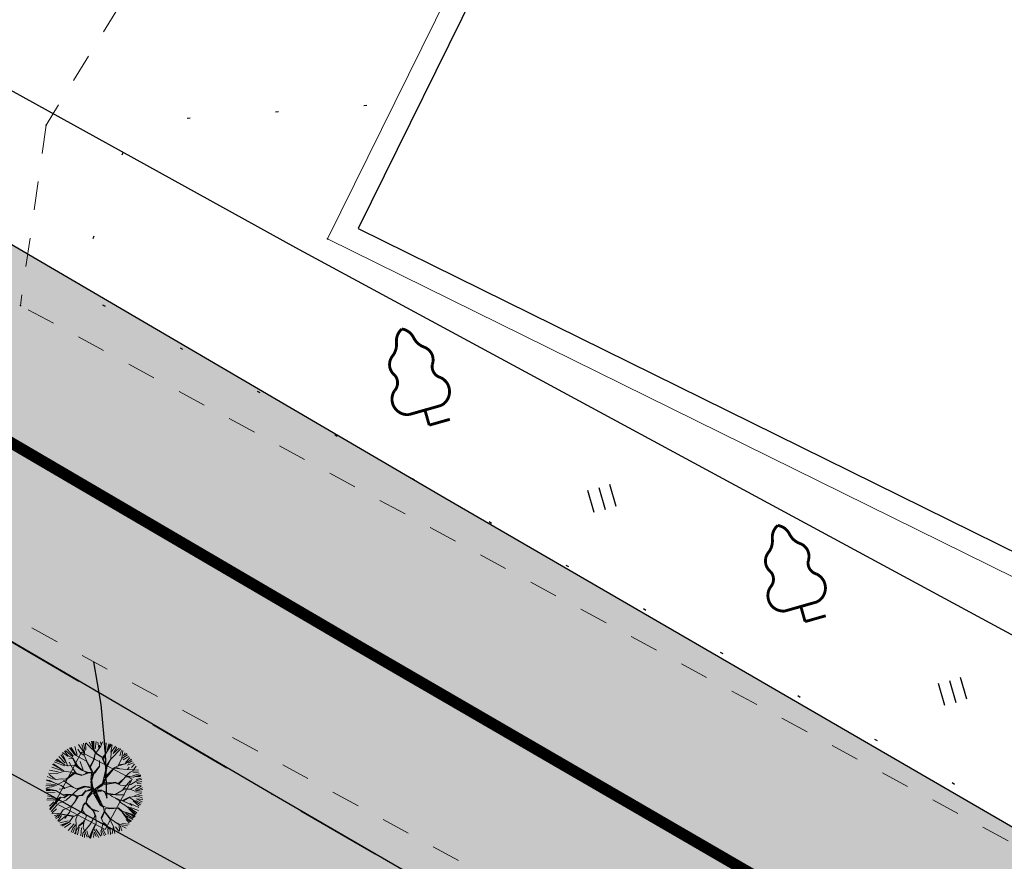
# Model space of a CAD drawing. Extents: x 4085 to 16488, y -65 to 12615.
# Tile 136 of 230: x 15168 to 15203, y 10691 to 10720. Entities that reach past the tile are written whole.
import ezdxf
from ezdxf.xclip import XClip

# ---------------------------------------------------------------- set-up
doc = ezdxf.new("R2010")
doc.units = 0
doc.header["$MEASUREMENT"] = 0
doc.header["$XCLIPFRAME"] = 0
for name, pattern in [('ACAD_ISO03W100', [30, 12, -18]), ('CONTI', [0]), ('STRIHSMALL', [1, 0.5, -0.5]), ('Д_ТРОТ_ТРУБА', [3, 1.5, -1.5]), ('Контура низ откосов  Штриховая 0.1-0.5 - - - - - - -', [0.6, 0.1, -0.5]), ('РА_КОНТУРЫ', [1.5, 0, -1.5])]:
    doc.linetypes.add(name, pattern=pattern)
doc.layers.get('0').update_dxf_attribs({"color": 250, "linetype": 'CONTI'})
for name, color, linetype in [('(013) Газ', 30, 'ИК_Газопровод -------г--------'), ('(014) Водопровод', 5, 'ИК_Водопровод -------в--------'), ('(025) Дорога', 7, 'Continuous'), ('(036) Растительность', 7, 'Continuous'), ('(037) Контуры', 7, 'Контура низ откосов  Штриховая 0.1-0.5 - - - - - - -'), ('(038) Деревья', 7, 'Continuous'), ('(040) Ограда', 7, 'Continuous'), ('GORIZDEFAULT', 32, 'CONTI'), ('PI_TTDEFAULT', 5, 'CONTI')]:
    doc.layers.add(name, color=color, linetype=linetype)
for name, color, linetype, lineweight in [('.', 7, 'Continuous', 15), ('0ZG - GOR-INCE', 5, 'Continuous', 15), ('Cayxanh1', 98, 'Continuous', 30)]:
    doc.layers.add(name, color=color, linetype=linetype, lineweight=lineweight)
doc.styles.get("Standard").update_dxf_attribs({"font": 'times.ttf'})
doc.linetypes.add('ИК_Водопровод -------в--------', pattern='A,9,-0.6,["В",Standard,S=1.2,R=0,X=0,Y=-0.6],-1.2', length=10.8)
doc.linetypes.add('ИК_Газопровод -------г--------', pattern='A,9,-0.6,["Г",Standard,S=1.2,R=0,X=0,Y=-0.6],-1.2', length=10.8)
doc.linetypes.add('ОГРАДА_ГЛИН', pattern='A,4,["|",Standard,S=0.8,R=0,X=0,Y=-0.8],0.5,["|",Standard,S=0.8,R=0,X=0,Y=-0.8],3.5', length=8)

# ---------------------------------------------------------------- blocks, each defined once
blk = doc.blocks.new('wedwedwedewdewd')
at = {"layer": '.', "linetype": 'Continuous'}
h = blk.add_hatch(color=256, dxfattribs=at)
h.dxf.hatch_style = 1
h.set_gradient(color1=(255, 217, 179), color2=(255, 209, 163), one_color=1, tint=0.82, name='HEMISPHERICAL')
h.paths.add_polyline_path([(16128.663, 10756.61), (16126.663, 10756.61), (16126.663, 10760.21), (16128.663, 10760.21)])
h.paths.add_polyline_path([(16137.663, 10756.61), (16139.663, 10756.61), (16139.663, 10760.21), (16137.663, 10760.21)])
h = blk.add_hatch(color=256, dxfattribs=at)
h.dxf.hatch_style = 1
h.set_gradient(color1=(255, 127, 127), color2=(255, 133, 133), one_color=1, tint=0.76, name='HEMISPHERICAL')
h.paths.add_polyline_path([(16133.163, 10760.21), (16133.163, 10756.61), (16137.663, 10756.61), (16137.663, 10760.21)])
h.paths.add_polyline_path([(16133.163, 10760.21), (16133.163, 10756.61), (16128.663, 10756.61), (16128.663, 10760.21)])
at = {"linetype": 'Continuous'}
for points in [[(16128.663, 10756.61), (16126.663, 10756.61), (16126.663, 10760.21), (16128.663, 10760.21)], [(16133.163, 10760.21), (16133.163, 10756.61), (16128.663, 10756.61), (16128.663, 10760.21)], [(16133.163, 10760.21), (16133.163, 10756.61), (16137.663, 10756.61), (16137.663, 10760.21)], [(16137.663, 10756.61), (16139.663, 10756.61), (16139.663, 10760.21), (16137.663, 10760.21)]]:
    blk.add_lwpolyline(points, close=True, dxfattribs=at)
for points in [[(16126.663, 10760.21), (16128.663, 10756.61)], [(16128.663, 10760.21), (16126.663, 10756.61)], [(16137.663, 10760.21), (16139.663, 10756.61)], [(16139.663, 10760.21), (16137.663, 10756.61)]]:
    blk.add_lwpolyline(points, dxfattribs=at)
blk = doc.blocks.new('qwdwqdwqdwqdwqdwqdwqdwqdwqdwq')
at = {"layer": 'Cayxanh1', "lineweight": 18, "extrusion": (-1.80213e-06, 5.58366e-05, 1)}
for p, q in [((16015.253, 11063.055, 9.176), (16015.163, 11063.169, 9.175)), ((16015.177, 11063.169, 9.175), (16015.25, 11063.073, 9.176)), ((16015.25, 11063.073, 9.176), (16015.192, 11063.183, 9.175)), ((16015.272, 11063.062, 9.176), (16015.203, 11063.191, 9.175)), ((16015.238, 11063.201, 9.175), (16015.289, 11063.08, 9.176)), ((16015.273, 11063.205, 9.175), (16015.337, 11063.119, 9.175)), ((16015.308, 11063.231, 9.175), (16015.342, 11063.192, 9.175)), ((16015.345, 11063.131, 9.175), (16015.324, 11063.175, 9.175)), ((16015.326, 11062.988, 9.176), (16015.353, 11063.168, 9.175)), ((16015.353, 11063.168, 9.175), (16015.342, 11063.249, 9.175)), ((16015.377, 11063.248, 9.175), (16015.457, 11063.118, 9.175)), ((16015.485, 11063.094, 9.176), (16015.405, 11063.263, 9.175)), ((16015.454, 11063.269, 9.175), (16015.479, 11063.174, 9.175)), ((16015.485, 11063.207, 9.175), (16015.474, 11063.28, 9.175)), ((16015.488, 11063.104, 9.176), (16015.485, 11063.207, 9.175)), ((16015.486, 11063.28, 9.175), (16015.492, 11063.211, 9.175)), ((16015.488, 11063.075, 9.176), (16015.5, 11063.284, 9.175)), ((16015.554, 11063.16, 9.175), (16015.515, 11063.28, 9.175)), ((16015.558, 11063.163, 9.175), (16015.574, 11063.291, 9.175)), ((16015.608, 11063.053, 9.176), (16015.558, 11063.163, 9.175)), ((16015.604, 11063.156, 9.175), (16015.652, 11063.289, 9.175)), ((16015.605, 11063.285, 9.175), (16015.604, 11063.156, 9.175)), ((16015.612, 11063.053, 9.176), (16015.683, 11063.29, 9.175)), ((16015.708, 11063.271, 9.175), (16015.725, 11063.177, 9.175)), ((16015.774, 11063.155, 9.175), (16015.727, 11063.286, 9.175)), ((16015.776, 11063.211, 9.175), (16015.811, 11063.271, 9.175)), ((16015.777, 11063.267, 9.175), (16015.776, 11063.211, 9.175)), ((16015.778, 11063.158, 9.175), (16015.833, 11063.256, 9.175)), ((16015.867, 11063.241, 9.175), (16015.806, 11063.142, 9.175)), ((16015.866, 11063.12, 9.176), (16015.897, 11063.227, 9.175)), ((16015.872, 11063.095, 9.176), (16015.931, 11063.223, 9.175)), ((16015.914, 11063.133, 9.175), (16015.953, 11063.201, 9.175)), ((16015.914, 11063.094, 9.176), (16015.991, 11063.18, 9.175)), ((16016, 11063.089, 9.176), (16016.017, 11063.166, 9.175)), ((16015.147, 11062.926, 9.176), (16014.992, 11063.013, 9.176)), ((16015.044, 11063.039, 9.176), (16015.147, 11062.926, 9.176)), ((16015.133, 11062.986, 9.176), (16015.056, 11063.071, 9.176)), ((16015.087, 11063.09, 9.176), (16015.147, 11062.995, 9.176)), ((16015.25, 11063.047, 9.176), (16015.093, 11063.1, 9.175)), ((16015.139, 11063.133, 9.175), (16015.208, 11063.089, 9.176)), ((16015.334, 11063.014, 9.176), (16015.253, 11063.055, 9.176)), ((16015.334, 11063.021, 9.176), (16015.272, 11063.062, 9.176)), ((16015.399, 11063.017, 9.176), (16015.334, 11063.021, 9.176)), ((16015.455, 11063.006, 9.176), (16015.334, 11063.014, 9.176)), ((16015.473, 11063.014, 9.176), (16015.399, 11063.017, 9.176)), ((16015.615, 11062.877, 9.176), (16015.455, 11063.006, 9.176)), ((16015.473, 11063.014, 9.176), (16015.488, 11063.104, 9.176)), ((16015.484, 11063.024, 9.176), (16015.488, 11062.999, 9.176)), ((16015.502, 11062.98, 9.176), (16015.488, 11063.075, 9.176)), ((16015.601, 11062.903, 9.176), (16015.612, 11063.049, 9.176)), ((16015.622, 11062.888, 9.176), (16015.608, 11063.053, 9.176)), ((16015.744, 11062.957, 9.176), (16015.781, 11063.008, 9.176)), ((16015.781, 11063.008, 9.176), (16015.774, 11063.155, 9.175)), ((16015.781, 11063.03, 9.176), (16015.872, 11063.099, 9.176)), ((16015.784, 11063.008, 9.176), (16015.872, 11063.095, 9.176)), ((16015.828, 11062.971, 9.176), (16015.949, 11063.025, 9.176)), ((16015.949, 11063.025, 9.176), (16016.133, 11063.108, 9.176)), ((16015.953, 11063.029, 9.176), (16015.96, 11063.076, 9.176)), ((16015.981, 11062.908, 9.176), (16016.018, 11063.01, 9.176)), ((16016.018, 11063.01, 9.176), (16016.048, 11063.05, 9.176)), ((16016.048, 11063.05, 9.176), (16016.063, 11063.149, 9.175)), ((16016.06, 11063.033, 9.176), (16016.146, 11063.08, 9.176)), ((16016.085, 11062.973, 9.176), (16016.172, 11063.058, 9.176)), ((16016.109, 11062.958, 9.176), (16016.201, 11063.053, 9.176)), ((16016.143, 11062.995, 9.176), (16016.209, 11063.042, 9.176)), ((16016.143, 11062.987, 9.176), (16016.216, 11063.027, 9.176)), ((16016.167, 11062.946, 9.176), (16016.236, 11063.006, 9.176)), ((16016.201, 11062.947, 9.176), (16016.26, 11062.99, 9.176)), ((16015.004, 11062.793, 9.176), (16014.858, 11062.846, 9.176)), ((16015.021, 11062.822, 9.176), (16014.879, 11062.885, 9.176)), ((16015.021, 11062.825, 9.176), (16014.894, 11062.888, 9.176)), ((16015.047, 11062.825, 9.176), (16014.905, 11062.903, 9.176)), ((16015.06, 11062.836, 9.176), (16014.953, 11062.949, 9.176)), ((16015.252, 11062.82, 9.176), (16015.021, 11062.822, 9.176)), ((16015.095, 11062.891, 9.176), (16015.022, 11062.931, 9.176)), ((16015.161, 11062.891, 9.176), (16015.095, 11062.891, 9.176)), ((16015.168, 11062.894, 9.176), (16015.133, 11062.986, 9.176)), ((16015.259, 11062.824, 9.176), (16015.168, 11062.894, 9.176)), ((16015.398, 11062.732, 9.176), (16015.252, 11062.82, 9.176)), ((16015.326, 11062.988, 9.176), (16015.355, 11062.893, 9.176)), ((16015.355, 11062.923, 9.176), (16015.326, 11062.988, 9.176)), ((16015.355, 11062.893, 9.176), (16015.351, 11062.769, 9.176)), ((16015.366, 11062.761, 9.176), (16015.355, 11062.923, 9.176)), ((16015.498, 11062.845, 9.176), (16015.447, 11062.936, 9.176)), ((16015.46, 11062.698, 9.176), (16015.494, 11062.841, 9.176)), ((16015.475, 11062.694, 9.176), (16015.498, 11062.845, 9.176)), ((16015.626, 11062.881, 9.176), (16015.502, 11062.98, 9.176)), ((16015.683, 11062.605, 9.176), (16015.615, 11062.877, 9.176)), ((16015.676, 11062.712, 9.176), (16015.626, 11062.881, 9.176)), ((16015.673, 11062.738, 9.176), (16015.736, 11062.942, 9.176)), ((16015.694, 11062.704, 9.176), (16015.744, 11062.957, 9.176)), ((16015.747, 11062.946, 9.176), (16015.828, 11062.971, 9.176)), ((16015.758, 11062.968, 9.176), (16015.832, 11062.975, 9.176)), ((16015.922, 11062.736, 9.176), (16015.966, 11062.835, 9.176)), ((16015.958, 11062.783, 9.176), (16015.985, 11062.9, 9.176)), ((16015.985, 11062.9, 9.176), (16016.109, 11062.958, 9.176)), ((16015.992, 11062.923, 9.176), (16016.106, 11062.955, 9.176)), ((16016.028, 11062.75, 9.176), (16016.131, 11062.827, 9.176)), ((16016.05, 11062.681, 9.176), (16016.095, 11062.882, 9.176)), ((16016.131, 11062.827, 9.176), (16016.201, 11062.947, 9.176)), ((16016.16, 11062.742, 9.176), (16016.223, 11062.852, 9.176)), ((16016.201, 11062.903, 9.176), (16016.274, 11062.963, 9.176)), ((16016.218, 11062.89, 9.176), (16016.278, 11062.932, 9.176)), ((16016.235, 11062.86, 9.176), (16016.295, 11062.902, 9.176)), ((16016.243, 11062.786, 9.176), (16016.304, 11062.881, 9.176)), ((16016.248, 11062.753, 9.176), (16016.336, 11062.869, 9.176)), ((16016.248, 11062.753, 9.176), (16016.355, 11062.847, 9.176)), ((16014.938, 11062.613, 9.176), (16014.788, 11062.665, 9.176)), ((16014.937, 11062.643, 9.176), (16014.802, 11062.706, 9.176)), ((16014.93, 11062.742, 9.176), (16014.814, 11062.756, 9.176)), ((16014.921, 11062.665, 9.176), (16014.818, 11062.73, 9.176)), ((16014.919, 11062.753, 9.176), (16014.831, 11062.79, 9.176)), ((16015.008, 11062.776, 9.176), (16014.841, 11062.812, 9.176)), ((16015.021, 11062.752, 9.176), (16014.919, 11062.753, 9.176)), ((16015.018, 11062.749, 9.176), (16014.963, 11062.709, 9.176)), ((16015.174, 11062.543, 9.176), (16014.995, 11062.661, 9.176)), ((16015.116, 11062.657, 9.176), (16015.002, 11062.591, 9.176)), ((16015.16, 11062.671, 9.176), (16015.021, 11062.752, 9.176)), ((16015.131, 11062.668, 9.176), (16015.021, 11062.749, 9.176)), ((16015.251, 11062.641, 9.176), (16015.116, 11062.657, 9.176)), ((16015.244, 11062.652, 9.176), (16015.131, 11062.668, 9.176)), ((16015.277, 11062.652, 9.176), (16015.157, 11062.759, 9.176)), ((16015.27, 11062.644, 9.176), (16015.16, 11062.671, 9.176)), ((16015.438, 11062.688, 9.176), (16015.267, 11062.806, 9.176)), ((16015.376, 11062.659, 9.176), (16015.27, 11062.644, 9.176)), ((16015.383, 11062.659, 9.176), (16015.306, 11062.568, 9.176)), ((16015.361, 11062.655, 9.176), (16015.306, 11062.568, 9.176)), ((16015.427, 11062.688, 9.176), (16015.376, 11062.659, 9.176)), ((16015.431, 11062.673, 9.176), (16015.383, 11062.659, 9.176)), ((16015.471, 11062.684, 9.176), (16015.398, 11062.732, 9.176)), ((16015.431, 11062.673, 9.176), (16015.474, 11062.57, 9.176)), ((16015.457, 11062.647, 9.176), (16015.438, 11062.688, 9.176)), ((16015.485, 11062.555, 9.176), (16015.46, 11062.68, 9.176)), ((16015.492, 11062.567, 9.176), (16015.471, 11062.684, 9.176)), ((16015.694, 11062.697, 9.176), (16015.676, 11062.712, 9.176)), ((16015.697, 11062.595, 9.176), (16015.68, 11062.693, 9.176)), ((16015.684, 11062.716, 9.176), (16015.706, 11062.803, 9.176)), ((16015.705, 11062.595, 9.176), (16015.694, 11062.697, 9.176)), ((16015.705, 11062.635, 9.176), (16015.87, 11062.729, 9.176)), ((16015.712, 11062.613, 9.176), (16015.844, 11062.7, 9.176)), ((16015.716, 11062.595, 9.176), (16015.878, 11062.721, 9.176)), ((16015.87, 11062.729, 9.176), (16015.944, 11062.736, 9.176)), ((16015.878, 11062.721, 9.176), (16015.973, 11062.728, 9.176)), ((16015.944, 11062.736, 9.176), (16015.958, 11062.783, 9.176)), ((16015.972, 11062.542, 9.176), (16016.053, 11062.677, 9.176)), ((16015.973, 11062.728, 9.176), (16016.028, 11062.75, 9.176)), ((16016.053, 11062.677, 9.176), (16016.156, 11062.742, 9.176)), ((16016.057, 11062.703, 9.176), (16016.16, 11062.746, 9.176)), ((16016.156, 11062.742, 9.176), (16016.248, 11062.753, 9.176)), ((16016.21, 11062.614, 9.176), (16016.339, 11062.705, 9.176)), ((16016.269, 11062.743, 9.176), (16016.359, 11062.803, 9.176)), ((16016.277, 11062.679, 9.176), (16016.368, 11062.777, 9.176)), ((16016.337, 11062.653, 9.176), (16016.441, 11062.691, 9.176)), ((16016.337, 11062.648, 9.176), (16016.445, 11062.648, 9.176)), ((16016.339, 11062.705, 9.176), (16016.42, 11062.708, 9.176)), ((16016.346, 11062.713, 9.176), (16016.398, 11062.747, 9.176)), ((16014.756, 11062.49, 9.176), (16014.969, 11062.482, 9.176)), ((16014.98, 11062.482, 9.176), (16014.76, 11062.501, 9.176)), ((16014.951, 11062.566, 9.176), (16014.761, 11062.541, 9.176)), ((16014.892, 11062.588, 9.176), (16014.764, 11062.574, 9.176)), ((16014.772, 11062.589, 9.176), (16014.845, 11062.592, 9.176)), ((16014.944, 11062.581, 9.176), (16014.775, 11062.611, 9.176)), ((16014.99, 11062.482, 9.176), (16014.898, 11062.387, 9.176)), ((16015.006, 11062.591, 9.176), (16014.937, 11062.643, 9.176)), ((16015.002, 11062.591, 9.176), (16014.944, 11062.581, 9.176)), ((16015.166, 11062.543, 9.176), (16014.99, 11062.482, 9.176)), ((16015.148, 11062.532, 9.176), (16015.089, 11062.375, 9.176)), ((16015.167, 11062.528, 9.176), (16015.096, 11062.378, 9.176)), ((16015.105, 11062.594, 9.176), (16015.189, 11062.55, 9.176)), ((16015.306, 11062.568, 9.176), (16015.166, 11062.543, 9.176)), ((16015.17, 11062.532, 9.176), (16015.299, 11062.56, 9.176)), ((16015.347, 11062.644, 9.176), (16015.262, 11062.645, 9.176)), ((16015.554, 11062.445, 9.176), (16015.482, 11062.548, 9.176)), ((16015.546, 11062.471, 9.176), (16015.485, 11062.555, 9.176)), ((16015.55, 11062.486, 9.176), (16015.492, 11062.567, 9.176)), ((16015.609, 11062.441, 9.176), (16015.55, 11062.486, 9.176)), ((16015.604, 11062.442, 9.176), (16015.683, 11062.605, 9.176)), ((16015.604, 11062.442, 9.176), (16015.697, 11062.595, 9.176)), ((16015.645, 11062.441, 9.176), (16015.646, 11062.485, 9.176)), ((16015.646, 11062.485, 9.176), (16015.705, 11062.583, 9.176)), ((16015.646, 11062.452, 9.176), (16015.719, 11062.499, 9.176)), ((16015.649, 11062.438, 9.176), (16015.705, 11062.481, 9.176)), ((16015.664, 11062.423, 9.176), (16015.748, 11062.492, 9.176)), ((16015.705, 11062.481, 9.176), (16015.756, 11062.499, 9.176)), ((16015.748, 11062.492, 9.176), (16015.785, 11062.492, 9.176)), ((16015.756, 11062.499, 9.176), (16015.869, 11062.499, 9.176)), ((16015.785, 11062.492, 9.176), (16015.876, 11062.425, 9.176)), ((16015.807, 11062.481, 9.176), (16015.884, 11062.495, 9.176)), ((16015.858, 11062.499, 9.176), (16015.972, 11062.542, 9.176)), ((16015.869, 11062.499, 9.176), (16015.942, 11062.483, 9.176)), ((16015.899, 11062.498, 9.176), (16015.976, 11062.542, 9.176)), ((16015.942, 11062.483, 9.176), (16016.122, 11062.497, 9.176)), ((16015.983, 11062.542, 9.176), (16016.119, 11062.611, 9.176)), ((16016.005, 11062.483, 9.176), (16016.082, 11062.479, 9.176)), ((16016.063, 11062.49, 9.176), (16016.118, 11062.461, 9.176)), ((16016.122, 11062.497, 9.176), (16016.21, 11062.614, 9.176)), ((16016.133, 11062.501, 9.176), (16016.269, 11062.515, 9.176)), ((16016.151, 11062.508, 9.176), (16016.218, 11062.621, 9.176)), ((16016.218, 11062.614, 9.176), (16016.445, 11062.587, 9.176)), ((16016.269, 11062.515, 9.176), (16016.32, 11062.511, 9.176)), ((16016.276, 11062.528, 9.176), (16016.44, 11062.536, 9.176)), ((16016.302, 11062.593, 9.176), (16016.44, 11062.557, 9.176)), ((16016.314, 11062.468, 9.176), (16016.461, 11062.484, 9.176)), ((16016.337, 11062.618, 9.176), (16016.445, 11062.622, 9.176)), ((16014.907, 11062.42, 9.176), (16014.756, 11062.373, 9.176)), ((16014.898, 11062.387, 9.176), (16014.762, 11062.321, 9.176)), ((16014.95, 11062.471, 9.176), (16014.769, 11062.442, 9.176)), ((16014.927, 11062.28, 9.176), (16014.785, 11062.303, 9.176)), ((16015.016, 11062.342, 9.176), (16014.927, 11062.28, 9.176)), ((16015.1, 11062.371, 9.176), (16014.985, 11062.2, 9.176)), ((16015.096, 11062.378, 9.176), (16015.016, 11062.342, 9.176)), ((16015.272, 11062.304, 9.176), (16015.056, 11062.331, 9.176)), ((16015.345, 11062.311, 9.176), (16015.209, 11062.297, 9.176)), ((16015.352, 11062.307, 9.176), (16015.263, 11062.048, 9.176)), ((16015.426, 11062.413, 9.176), (16015.326, 11062.311, 9.176)), ((16015.429, 11062.41, 9.176), (16015.345, 11062.311, 9.176)), ((16015.359, 11062.311, 9.176), (16015.448, 11062.413, 9.176)), ((16015.54, 11062.456, 9.176), (16015.426, 11062.413, 9.176)), ((16015.551, 11062.442, 9.176), (16015.429, 11062.41, 9.176)), ((16015.484, 11062.358, 9.176), (16015.465, 11062.263, 9.176)), ((16015.488, 11062.34, 9.176), (16015.473, 11062.256, 9.176)), ((16015.604, 11062.442, 9.176), (16015.488, 11062.34, 9.176)), ((16015.492, 11062.354, 9.176), (16015.565, 11062.453, 9.176)), ((16015.583, 11062.445, 9.176), (16015.492, 11062.354, 9.176)), ((16015.609, 11062.441, 9.176), (16015.546, 11062.471, 9.176)), ((16015.583, 11062.416, 9.176), (16015.557, 11062.27, 9.176)), ((16015.604, 11062.442, 9.176), (16015.561, 11062.262, 9.176)), ((16015.609, 11062.379, 9.176), (16015.575, 11062.266, 9.176)), ((16015.604, 11062.442, 9.176), (16015.627, 11062.379, 9.176)), ((16015.631, 11062.463, 9.176), (16015.624, 11062.441, 9.176)), ((16015.624, 11062.441, 9.176), (16015.638, 11062.382, 9.176)), ((16015.627, 11062.379, 9.176), (16015.824, 11062.253, 9.176)), ((16015.638, 11062.382, 9.176), (16015.645, 11062.441, 9.176)), ((16015.653, 11062.43, 9.176), (16015.864, 11062.264, 9.176)), ((16015.653, 11062.412, 9.176), (16015.816, 11062.286, 9.176)), ((16015.656, 11062.375, 9.176), (16015.653, 11062.412, 9.176)), ((16015.813, 11062.272, 9.176), (16015.656, 11062.375, 9.176)), ((16015.816, 11062.286, 9.176), (16015.674, 11062.379, 9.176)), ((16015.988, 11062.281, 9.176), (16016.128, 11062.362, 9.176)), ((16016.007, 11062.278, 9.176), (16016.125, 11062.35, 9.176)), ((16016.118, 11062.461, 9.176), (16016.228, 11062.453, 9.176)), ((16016.125, 11062.35, 9.176), (16016.223, 11062.332, 9.176)), ((16016.128, 11062.362, 9.176), (16016.212, 11062.342, 9.176)), ((16016.212, 11062.342, 9.176), (16016.399, 11062.36, 9.176)), ((16016.223, 11062.332, 9.176), (16016.373, 11062.269, 9.176)), ((16016.362, 11062.257, 9.176), (16016.227, 11062.324, 9.176)), ((16016.228, 11062.453, 9.176), (16016.455, 11062.411, 9.176)), ((16016.388, 11062.374, 9.176), (16016.234, 11062.346, 9.176)), ((16016.271, 11062.455, 9.176), (16016.452, 11062.437, 9.176)), ((16016.284, 11062.33, 9.176), (16016.443, 11062.325, 9.176)), ((16016.301, 11062.433, 9.176), (16016.451, 11062.385, 9.176)), ((16016.322, 11062.304, 9.176), (16016.451, 11062.299, 9.176)), ((16016.457, 11062.367, 9.176), (16016.388, 11062.374, 9.176)), ((16016.399, 11062.36, 9.176), (16016.454, 11062.341, 9.176)), ((16016.457, 11062.356, 9.176), (16016.414, 11062.363, 9.176)), ((16014.885, 11062.269, 9.176), (16014.773, 11062.257, 9.176)), ((16014.85, 11062.215, 9.176), (16014.788, 11062.201, 9.176)), ((16014.887, 11062.215, 9.176), (16014.795, 11062.19, 9.176)), ((16014.966, 11062.204, 9.176), (16014.819, 11062.14, 9.176)), ((16014.985, 11062.2, 9.176), (16014.827, 11062.105, 9.176)), ((16014.96, 11062.222, 9.176), (16014.832, 11062.219, 9.176)), ((16014.961, 11062.161, 9.176), (16014.858, 11062.084, 9.176)), ((16015.059, 11062.236, 9.176), (16014.887, 11062.215, 9.176)), ((16015.143, 11062.217, 9.176), (16015.058, 11062.163, 9.176)), ((16015.139, 11062.221, 9.176), (16015.059, 11062.236, 9.176)), ((16015.209, 11062.297, 9.176), (16015.139, 11062.221, 9.176)), ((16015.238, 11062.158, 9.176), (16015.168, 11062.103, 9.176)), ((16015.175, 11062.1, 9.176), (16015.238, 11062.143, 9.176)), ((16015.238, 11062.143, 9.176), (16015.201, 11062.07, 9.176)), ((16015.252, 11062.154, 9.176), (16015.212, 11062.07, 9.176)), ((16015.348, 11062.201, 9.176), (16015.238, 11062.158, 9.176)), ((16015.355, 11062.194, 9.176), (16015.252, 11062.154, 9.176)), ((16015.406, 11062.208, 9.176), (16015.348, 11062.201, 9.176)), ((16015.399, 11062.186, 9.176), (16015.355, 11062.194, 9.176)), ((16015.399, 11062.208, 9.176), (16015.409, 11062.098, 9.176)), ((16015.447, 11062.241, 9.176), (16015.406, 11062.208, 9.176)), ((16015.465, 11062.263, 9.176), (16015.407, 11062.212, 9.176)), ((16015.409, 11062.084, 9.176), (16015.414, 11062.205, 9.176)), ((16015.473, 11062.256, 9.176), (16015.447, 11062.241, 9.176)), ((16015.561, 11062.262, 9.176), (16015.582, 11062.171, 9.176)), ((16015.575, 11062.167, 9.176), (16015.567, 11062.112, 9.176)), ((16015.586, 11062.156, 9.176), (16015.571, 11062.116, 9.176)), ((16015.575, 11062.266, 9.176), (16015.589, 11062.178, 9.176)), ((16015.582, 11062.171, 9.176), (16015.626, 11062.145, 9.176)), ((16015.589, 11062.178, 9.176), (16015.641, 11062.152, 9.176)), ((16015.626, 11062.145, 9.176), (16015.765, 11062.104, 9.176)), ((16015.641, 11062.152, 9.176), (16015.746, 11062.118, 9.176)), ((16015.86, 11062.143, 9.176), (16015.725, 11062.126, 9.176)), ((16015.768, 11062.118, 9.176), (16015.86, 11062.143, 9.176)), ((16015.864, 11062.264, 9.176), (16015.813, 11062.272, 9.176)), ((16015.824, 11062.253, 9.176), (16015.894, 11062.249, 9.176)), ((16015.875, 11062.264, 9.176), (16015.912, 11062.264, 9.176)), ((16015.894, 11062.249, 9.176), (16015.941, 11062.19, 9.176)), ((16015.912, 11062.264, 9.176), (16015.988, 11062.281, 9.176)), ((16015.93, 11062.242, 9.176), (16015.955, 11062.19, 9.176)), ((16015.933, 11062.242, 9.176), (16016.007, 11062.278, 9.176)), ((16015.937, 11062.187, 9.176), (16015.944, 11062.066, 9.176)), ((16015.941, 11062.19, 9.176), (16016.105, 11062.116, 9.176)), ((16015.959, 11062.066, 9.176), (16015.948, 11062.183, 9.176)), ((16015.955, 11062.19, 9.176), (16016.101, 11062.127, 9.176)), ((16016.292, 11062.119, 9.176), (16016.416, 11062.158, 9.176)), ((16016.313, 11062.145, 9.176), (16016.429, 11062.2, 9.176)), ((16016.343, 11062.244, 9.176), (16016.421, 11062.221, 9.176)), ((16016.427, 11062.239, 9.176), (16016.362, 11062.257, 9.176)), ((16016.435, 11062.25, 9.176), (16016.366, 11062.265, 9.176)), ((16016.373, 11062.269, 9.176), (16016.443, 11062.264, 9.176)), ((16015.021, 11062.115, 9.176), (16014.856, 11062.065, 9.176)), ((16014.93, 11062.072, 9.176), (16014.856, 11062.057, 9.176)), ((16014.867, 11062.043, 9.176), (16014.93, 11062.072, 9.176)), ((16014.875, 11062.028, 9.176), (16015.01, 11062.108, 9.176)), ((16015.026, 11062.083, 9.176), (16014.9, 11062.002, 9.176)), ((16015.085, 11061.997, 9.176), (16014.935, 11061.959, 9.176)), ((16015.094, 11061.984, 9.176), (16014.951, 11061.924, 9.176)), ((16015.098, 11061.961, 9.176), (16014.958, 11061.896, 9.176)), ((16015.168, 11062.103, 9.176), (16015.021, 11062.115, 9.176)), ((16015.123, 11061.997, 9.176), (16015.078, 11061.782, 9.176)), ((16015.157, 11062.049, 9.176), (16015.085, 11061.767, 9.176)), ((16015.149, 11062.052, 9.176), (16015.098, 11061.961, 9.176)), ((16015.212, 11062.07, 9.176), (16015.149, 11062.052, 9.176)), ((16015.263, 11062.048, 9.176), (16015.163, 11061.935, 9.176)), ((16015.391, 11061.992, 9.176), (16015.291, 11061.876, 9.176)), ((16015.409, 11062.098, 9.176), (16015.391, 11061.992, 9.176)), ((16015.394, 11061.999, 9.176), (16015.408, 11061.893, 9.176)), ((16015.592, 11062.017, 9.176), (16015.559, 11061.925, 9.176)), ((16015.567, 11062.112, 9.176), (16015.585, 11062.009, 9.176)), ((16015.571, 11062.116, 9.176), (16015.596, 11062.024, 9.176)), ((16015.596, 11062.024, 9.176), (16015.702, 11061.972, 9.176)), ((16015.702, 11061.972, 9.176), (16015.716, 11061.851, 9.176)), ((16015.765, 11062.118, 9.176), (16015.841, 11062.056, 9.176)), ((16015.765, 11062.104, 9.176), (16015.838, 11062.045, 9.176)), ((16015.838, 11062.045, 9.176), (16015.829, 11061.862, 9.176)), ((16015.845, 11062.052, 9.176), (16015.914, 11061.942, 9.176)), ((16015.944, 11062.066, 9.176), (16016.013, 11062.011, 9.176)), ((16016.013, 11062.011, 9.176), (16016.053, 11061.882, 9.176)), ((16016.024, 11062, 9.176), (16016.17, 11061.959, 9.176)), ((16016.031, 11062.011, 9.176), (16016.177, 11061.962, 9.176)), ((16016.094, 11062.113, 9.176), (16016.211, 11062.032, 9.176)), ((16016.101, 11062.127, 9.176), (16016.28, 11062.104, 9.176)), ((16016.105, 11062.116, 9.176), (16016.292, 11062.119, 9.176)), ((16016.135, 11061.956, 9.176), (16016.19, 11061.87, 9.176)), ((16016.177, 11061.962, 9.176), (16016.228, 11061.885, 9.176)), ((16016.209, 11062.012, 9.176), (16016.247, 11061.908, 9.176)), ((16016.211, 11062.032, 9.176), (16016.284, 11061.936, 9.176)), ((16016.239, 11062.042, 9.176), (16016.329, 11062.003, 9.176)), ((16016.28, 11062.104, 9.176), (16016.338, 11062.012, 9.176)), ((16016.304, 11062.102, 9.176), (16016.372, 11062.033, 9.176)), ((16016.325, 11062.111, 9.176), (16016.416, 11062.11, 9.176)), ((16015.081, 11061.924, 9.176), (16015.054, 11061.821, 9.176)), ((16015.162, 11061.902, 9.176), (16015.123, 11061.751, 9.176)), ((16015.179, 11061.837, 9.176), (16015.149, 11061.742, 9.176)), ((16015.5, 11061.852, 9.176), (16015.228, 11061.77, 9.176)), ((16015.246, 11061.777, 9.176), (16015.522, 11061.874, 9.176)), ((16015.291, 11061.876, 9.176), (16015.279, 11061.715, 9.176)), ((16015.381, 11061.797, 9.176), (16015.324, 11061.66, 9.176)), ((16015.408, 11061.893, 9.176), (16015.389, 11061.758, 9.176)), ((16015.503, 11061.852, 9.176), (16015.492, 11061.743, 9.176)), ((16015.562, 11061.918, 9.176), (16015.503, 11061.852, 9.176)), ((16015.559, 11061.925, 9.176), (16015.565, 11061.834, 9.176)), ((16015.565, 11061.834, 9.176), (16015.613, 11061.757, 9.176)), ((16015.705, 11061.848, 9.176), (16015.664, 11061.76, 9.176)), ((16015.716, 11061.851, 9.176), (16015.668, 11061.753, 9.176)), ((16015.709, 11061.881, 9.176), (16015.705, 11061.848, 9.176)), ((16015.716, 11061.851, 9.176), (16015.748, 11061.767, 9.176)), ((16015.829, 11061.862, 9.176), (16015.788, 11061.675, 9.176)), ((16015.906, 11061.927, 9.176), (16015.913, 11061.813, 9.176)), ((16015.923, 11061.656, 9.176), (16015.909, 11061.806, 9.176)), ((16015.913, 11061.813, 9.176), (16015.938, 11061.66, 9.176)), ((16015.914, 11061.942, 9.176), (16015.924, 11061.832, 9.176)), ((16015.921, 11061.832, 9.176), (16015.949, 11061.659, 9.176)), ((16015.924, 11061.832, 9.176), (16016.074, 11061.743, 9.176)), ((16015.954, 11061.845, 9.176), (16016.091, 11061.776, 9.176)), ((16015.958, 11061.786, 9.176), (16015.992, 11061.699, 9.176)), ((16015.962, 11061.785, 9.176), (16016.022, 11061.734, 9.176)), ((16016.044, 11061.867, 9.176), (16016.104, 11061.797, 9.176)), ((16016.053, 11061.882, 9.176), (16016.144, 11061.812, 9.176)), ((16016.066, 11061.905, 9.176), (16016.16, 11061.84, 9.176)), ((16015.228, 11061.77, 9.176), (16015.151, 11061.723, 9.176)), ((16015.261, 11061.763, 9.176), (16015.204, 11061.708, 9.176)), ((16015.265, 11061.759, 9.176), (16015.239, 11061.695, 9.176)), ((16015.279, 11061.715, 9.176), (16015.253, 11061.678, 9.176)), ((16015.312, 11061.776, 9.176), (16015.303, 11061.656, 9.176)), ((16015.463, 11061.745, 9.176), (16015.35, 11061.651, 9.176)), ((16015.492, 11061.743, 9.176), (16015.378, 11061.619, 9.176)), ((16015.403, 11061.622, 9.176), (16015.473, 11061.713, 9.176)), ((16015.492, 11061.739, 9.176), (16015.418, 11061.615, 9.176)), ((16015.519, 11061.732, 9.176), (16015.462, 11061.612, 9.176)), ((16015.579, 11061.749, 9.176), (16015.539, 11061.598, 9.176)), ((16015.613, 11061.757, 9.176), (16015.59, 11061.673, 9.176)), ((16015.59, 11061.673, 9.176), (16015.601, 11061.595, 9.176)), ((16015.616, 11061.757, 9.176), (16015.689, 11061.602, 9.176)), ((16015.621, 11061.68, 9.176), (16015.63, 11061.602, 9.176)), ((16015.668, 11061.753, 9.176), (16015.663, 11061.599, 9.176)), ((16015.686, 11061.739, 9.176), (16015.72, 11061.61, 9.176)), ((16015.725, 11061.752, 9.176), (16015.78, 11061.619, 9.176)), ((16015.748, 11061.767, 9.176), (16015.887, 11061.649, 9.176)), ((16015.788, 11061.675, 9.176), (16015.813, 11061.62, 9.176)), ((16015.819, 11061.679, 9.176), (16015.849, 11061.623, 9.176)), ((16015.833, 11061.747, 9.176), (16015.906, 11061.665, 9.176))]:
    blk.add_line(p, q, dxfattribs=at)
blk = doc.blocks.new('QWEFEWFEWFEWF')
at = {"lineweight": 0}
h = blk.add_hatch(color=103, dxfattribs=at)
h.dxf.hatch_style = 1
h.paths.add_polyline_path([(15923.366, 10361.293), (15924.366, 10361.293), (15924.366, 10360.293), (15923.366, 10360.293)])
at = {"linetype": 'Continuous', "lineweight": 0}
blk.add_lwpolyline([(15923.366, 10361.293), (15924.366, 10361.293), (15924.366, 10360.293), (15923.366, 10360.293)], close=True, dxfattribs=at)
at = {"linetype": 'Continuous'}
blk.add_blockref('qwdwqdwqdwqdwqdwqdwqdwqdwqdwq', (-91.738, -701.623), dxfattribs=at)
blk = doc.blocks.new('karagach')
at = {"const_width": 0.05}
for points in [[(0, 1.75, 0.246034), (-0.156, 1.546, 0.489079)], [(0, 1.75, -0.246034), (0.156, 1.546, -0.489079)], [(-0.277, 1.346, 0.181567), (-0.156, 1.546, 0.303004)], [(0.277, 1.346, -0.181567), (0.156, 1.546, -0.303004)], [(-0.277, 1.346, 0.430853), (-0.341, 1.004, 0.548276)], [(0.277, 1.346, -0.430853), (0.341, 1.004, -0.548276)], [(-0.42, 0.746, 0.383603), (-0.341, 1.004, 0.352912)], [(0.42, 0.746, -0.383603), (0.341, 1.004, -0.352912)], [(-0.42, 0.746, 0.626949), (-0.291, 0.275, 0.702465)], [(0.42, 0.746, -0.626949), (0.291, 0.275, -0.702465)]]:
    blk.add_lwpolyline(points, format="xyb", dxfattribs=at)
for points in [[(0, 0.275), (-0.291, 0.275)], [(0, 0), (0, 0.275)], [(0, 0.275), (0.291, 0.275)], [(0, 0), (0.375, 0)]]:
    blk.add_lwpolyline(points, dxfattribs=at)
blk.add_lwpolyline([(0, 0), (0, 0.275)])
blk = doc.blocks.new('I04020')
for p, q in [((-0.8, 0), (-0.8, 1.6)), ((0, 1.6), (0, 0)), ((0.8, 0), (0.8, 1.6))]:
    blk.add_line(p, q)
blk = doc.blocks.new('DWQDWQDWQDW')
at = {"layer": '(013) Газ', "color": 253, "elevation": -293.957, "flags": 128}
blk.add_lwpolyline([(16593.835, 8974.11), (16588.965, 8968.737), (16632.987, 8943.083), (16704.89, 8901.987), (16713.495, 8898.602), (16716.296, 8902.061), (16753.916, 8891.037), (16792.227, 8888.711), (16830.895, 8890.879), (16830.509, 8918.831)], dxfattribs=at)
at = {"layer": '(014) Водопровод', "color": 253, "elevation": -0.214, "flags": 128}
blk.add_lwpolyline([(16576.371, 8963.693), (16647.22, 8922.774), (16676.617, 8903.064), (16729.179, 8880.612), (16787.815, 8871.699), (16848.046, 8870.409), (16903.728, 8877.875), (16942.087, 8888.592), (16968.858, 8898.019), (16985.978, 8906.188), (17005.343, 8917.326), (17029.564, 8932.374), (17030.321, 8934.643)], dxfattribs=at)
at = {"layer": '(025) Дорога', "color": 253, "linetype": 'Д_ТРОТ_ТРУБА', "elevation": -0.401, "flags": 128}
blk.add_lwpolyline([(16566.957, 8968.775), (16581.36, 8962.58), (16593.925, 8956.538), (16606.683, 8949.316), (16619.49, 8941.466), (16632.352, 8933.528), (16644.738, 8925.951), (16657.888, 8918.769), (16670.947, 8911.584), (16683.912, 8904.282), (16697.343, 8897.969), (16711.112, 8892.343), (16724.922, 8887.513), (16739.107, 8883.504), (16753.619, 8880.664), (16784.587, 8877.32), (16810.589, 8875.154), (16851.882, 8872.594), (16870.905, 8873.19), (16896.328, 8876.784), (16922.735, 8884.705), (16937.645, 8890.028), (16946.155, 8892.231), (16961.101, 8897.336), (16974.974, 8903.031), (16988.476, 8909.838), (17001.443, 8917.787), (17014.223, 8926.215), (17017.813, 8929.256)], dxfattribs=at)
at = {"layer": '(037) Контуры', "color": 253, "linetype": 'РА_КОНТУРЫ', "elevation": -0.083, "flags": 128}
blk.add_lwpolyline([(16706.226, 8901.462), (16681.799, 8912.504), (16644.338, 8933.392), (16631.168, 8941.231), (16629.117, 8942.433), (16630.204, 8945.343), (16634.776, 8945.563)], dxfattribs=at)
at = {"layer": '(040) Ограда', "color": 253, "linetype": 'ОГРАДА_ГЛИН', "ltscale": 0.5, "elevation": -0.083, "flags": 128}
blk.add_lwpolyline([(16638.844, 8952.478), (16634.091, 8943.391), (16685.115, 8916.714), (16707.779, 8904.854)], dxfattribs=at)
at = {"color": 253, "linetype": 'STRIHSMALL'}
for points, elevation in [([(16554.285, 8974.484), (16576.406, 8964.952), (16623.021, 8939.53), (16681.325, 8905.921)], -0.309), ([(16639.744, 8962.477), (16628.677, 8945.325), (16628.149, 8942.182)], -0.162), ([(16683.383, 8910.535), (16628.149, 8942.182)], -0.108)]:
    blk.add_lwpolyline(points, dxfattribs=dict(at, elevation=elevation))
at = {"color": 253, "linetype": 'Continuous', "elevation": -0.083}
blk.add_lwpolyline([(16638.489, 8952.664), (16633.551, 8943.222), (16684.93, 8916.36), (16707.593, 8904.499)], dxfattribs=at)
at = {"layer": 'GORIZDEFAULT', "color": 253}
blk.add_polyline3d([(16629.285, 8935.919, 0.043), (16629.39, 8935.169, 0.043), (16629.45, 8934.338, 0.043), (16629.455, 8933.523, 0.043)], dxfattribs=at)
at = {"layer": 'PI_TTDEFAULT', "color": 253}
for p in [(16628.677, 8945.325, 0.077), (16633.551, 8943.222, -0.07), (16628.149, 8942.182, 0.035), (16632.352, 8933.528, 0.001)]:
    blk.add_point(p, dxfattribs=at)
at = {"layer": '(036) Растительность', "color": 253, "linetype": 'Continuous', "extrusion": (-0.010635, -0.002758, 0.99994), "xscale": 0.25, "yscale": 0.25, "zscale": 0.25, "rotation": 14.53837778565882}
for p in [(16634.227, 8937.038, -495.535), (16640.28, 8933.519, -495.59)]:
    blk.add_blockref('I04020', p, dxfattribs=at)
at = {"layer": '(038) Деревья', "color": 253, "linetype": 'Continuous', "extrusion": (-0.010635, -0.002758, 0.99994), "rotation": 14.53837778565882}
for p in [(16631.185, 8938.586, -495.505), (16637.679, 8934.995, -495.564)]:
    blk.add_blockref('karagach', p, dxfattribs=at)
blk = doc.blocks.new('A$C10aa157c')
at = {"layer": '.', "linetype": 'Continuous', "lineweight": 30}
h = blk.add_hatch(color=250, dxfattribs=at)
h.dxf.hatch_style = 1
h.set_gradient(color1=(51, 51, 51), color2=(51, 51, 51), one_color=1, tint=0.2)
h.paths.add_polyline_path([(126.356, 68.21), (126.356, 60.145), (119.19, 53.78), (110.365, 45.941), (106.848, 42.816), (94.268, 34.092), (81.491, 25.841), (68.153, 18.719), (54.417, 12.7), (39.595, 7.246), (31.139, 4.844), (16.358, -0.828), (-9.856, -9.365), (-35.188, -13.554), (-54.191, -14.596), (-95.533, -13.005), (-121.579, -11.449), (-152.617, -8.833), (-167.191, -6.334), (-181.467, -2.659), (-195.386, 1.846), (-209.283, 7.147), (-222.859, 13.144), (-235.991, 20.14), (-249.215, 27.017), (-262.53, 33.888), (-275.09, 41.172), (-288.134, 48.807), (-301.122, 56.354), (-314.046, 63.275), (-326.75, 69.021), (-341.293, 74.876), (-369.094, 86.069), (-366.853, 91.634), (-339.053, 80.442), (-324.392, 74.54), (-311.391, 68.659), (-298.198, 61.594), (-285.112, 53.99), (-272.069, 46.357), (-259.647, 39.152), (-246.455, 32.344), (-233.197, 25.449), (-220.232, 18.543), (-207, 12.698), (-193.392, 7.507), (-179.793, 3.106), (-165.934, -0.462), (-151.857, -2.875), (-121.148, -5.464), (-95.239, -7.012), (-54.24, -8.59), (-35.844, -7.581), (-11.282, -3.52), (14.353, 4.83), (29.241, 10.542), (37.737, 12.955), (52.175, 18.269), (65.532, 24.121), (78.446, 31.016), (90.93, 39.078), (103.132, 47.541), (106.381, 50.427), (115.206, 58.266), (120.356, 62.841), (120.356, 68.21)])
at = {"linetype": 'Continuous'}
h = blk.add_hatch(color=256, dxfattribs=at)
h.dxf.hatch_style = 1
h.set_gradient(color1=(196, 196, 196), color2=(179, 179, 179), one_color=1, tint=0.7, name='SPHERICAL')
edge = h.paths.add_edge_path()
edge.add_line((-329.694, -123.896), (-413.512, -4.999))
edge.add_line((-413.512, -4.999), (-355.789, 33.285))
edge.add_line((-355.789, 33.285), (-335.031, 75.586))
edge.add_line((-335.031, 75.586), (-290.266, 52.298))
edge.add_arc((-35.221, 435.711), 460.493, 236.3683, 253.19615)
edge.add_arc((23.167, 1743.611), 1759.185, 263.750088, 266.824743)
edge.add_line((-74.275, -12.874), (-37.809, -12.382))
edge.add_line((-37.809, -12.382), (-8.682, -7.259))
edge.add_line((-8.682, -7.259), (21.713, 1.674))
edge.add_line((21.713, 1.674), (73.828, 22.106))
edge.add_line((73.828, 22.106), (122.41, 60.653))
edge.add_line((122.41, 60.653), (125.275, 27.755))
edge.add_line((125.275, 27.755), (114.748, 2.379))
edge.add_line((114.748, 2.379), (116.662, -0.024))
edge.add_line((116.662, -0.024), (116.289, -3.732))
edge.add_line((116.289, -3.732), (111.258, -27.657))
edge.add_line((111.258, -27.657), (112.86, -27.925))
edge.add_line((112.86, -27.925), (106.102, -65.586))
edge.add_line((106.102, -65.586), (101.28, -90.48))
edge.add_line((101.28, -90.48), (98.815, -96.135))
edge.add_line((98.815, -96.135), (53.135, -97.305))
edge.add_line((53.135, -97.305), (30.09, -97.895))
edge.add_line((30.09, -97.895), (12.287, -98.298))
edge.add_line((12.287, -98.298), (-62.519, -99.993))
edge.add_line((-62.519, -99.993), (-93.467, -101.178))
edge.add_line((-93.467, -101.178), (-93.735, -109.893))
edge.add_line((-93.735, -109.893), (-152.913, -112.218))
edge.add_line((-152.913, -112.218), (-153.086, -120.274))
edge.add_line((-153.086, -120.274), (-196.615, -120.664))
edge.add_line((-196.615, -120.664), (-196.01, -100.254))
edge.add_line((-196.01, -100.254), (-236.883, -97.895))
edge.add_line((-236.883, -97.895), (-266.604, -99.724))
edge.add_line((-266.604, -99.724), (-280.852, -100.756))
edge.add_line((-280.852, -100.756), (-292.755, -102.679))
edge.add_line((-292.755, -102.679), (-308.616, -109.596))
edge.add_line((-308.616, -109.596), (-329.694, -123.896))
at = {"linetype": 'Continuous', "elevation": -1.621}
for points in [[(-195.386, 1.846), (-209.283, 7.147), (-222.859, 13.144), (-235.991, 20.14), (-249.215, 27.017), (-262.53, 33.888), (-275.09, 41.172), (-288.134, 48.807)], [(-285.112, 53.99), (-272.069, 46.357), (-259.647, 39.152), (-246.455, 32.344), (-233.197, 25.449), (-220.232, 18.543), (-207, 12.698), (-193.392, 7.507)]]:
    blk.add_lwpolyline(points, dxfattribs=at)
at = {"color": 7, "linetype": 'ACAD_ISO03W100', "ltscale": 0.2, "true_color": 0xffffff, "const_width": 0.2, "elevation": -1.621}
blk.add_lwpolyline([(-367.973, 88.851), (-340.173, 77.659), (-325.571, 71.78), (-312.719, 65.967), (-299.66, 58.974), (-286.623, 51.399), (-273.58, 43.765), (-261.089, 36.52), (-247.835, 29.681), (-234.594, 22.795), (-221.546, 15.843), (-208.142, 9.923), (-194.389, 4.676), (-180.63, 0.224), (-166.563, -3.398), (-152.237, -5.854), (-121.363, -8.457), (-95.386, -10.009), (-54.216, -11.593), (-35.516, -10.568), (-10.569, -6.442)], dxfattribs=at)
at = {"linetype": 'Continuous'}
for name, p, rotation in [('QWEFEWFEWFEWF', (-19203.978, -1611.383, -12.968), 331.9405921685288), ('wedwedwedewdewd', (-19630.347, -1177.304, -33.461), 329.8900742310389)]:
    blk.add_blockref(name, p, dxfattribs=dict(at, rotation=rotation))
at = {"layer": '0ZG - GOR-INCE', "linetype": 'Continuous', "rotation": 1.343740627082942}
blk.add_blockref('DWQDWQDWQDW', (-16693.372, -9279.936, -1.22), dxfattribs=at)

msp = doc.modelspace()

# ---------------------------------------------------------------- block references
at = {"linetype": 'Continuous'}
ref = msp.add_blockref('A$C10aa157c', (15727.089, 10610.846, 2.268), dxfattribs=dict(at, xscale=2, yscale=2, zscale=2))
XClip(ref).set_block_clipping_path([(-373.794434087, 108.5221690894), (-301.8282399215, 93.3350241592), (-251.5703695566, 64.2554686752), (-207.654540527, 33.6758720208), (-104.2532370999, 13.9690799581), (9.4882953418, 20.6982215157), (110.1840137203, 64.198227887), (135.5661904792, 19.4677583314), (74.741036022, -7.2786312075), (26.9902694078, -25.761868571), (-4.0754597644, -35.3463755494), (-88.6139293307, -37.2294086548), (-152.8418739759, -36.1397910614), (-192.3131233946, -27.415677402), (-222.2923186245, -17.3547389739), (-278.1502265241, 12.6686452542), (-296.1702662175, 12.3849432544), (-338.797385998, -11.849717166), (-373.794434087, 37.8738306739)])

doc.saveas('drawing.dxf')
